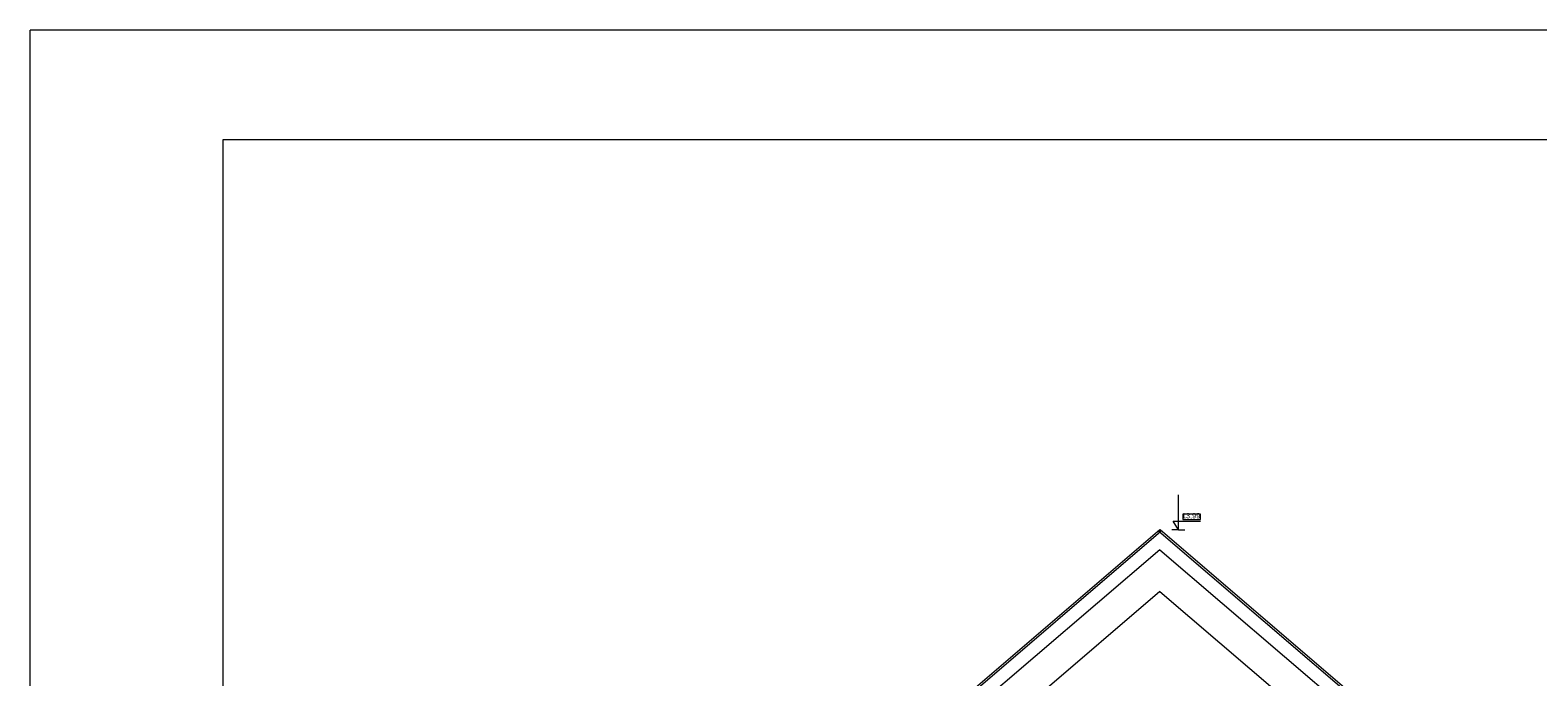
# Model space of a CAD drawing. Header units: millimetres. Extents: x 204754 to 499005, y -178579 to -103222.
# Tile 162 of 178: x 339367 to 365206, y -127090 to -116008. Entities that reach past the tile are written whole.
import ezdxf

# ---------------------------------------------------------------- set-up
doc = ezdxf.new("R2010")
doc.units = ezdxf.units.MM
doc.header["$MEASUREMENT"] = 0
doc.layers.get('0').update_dxf_attribs({"color": 252, "lineweight": 5})
for name, color, linetype, lineweight in [('Nowe_! Tabelka_Nr_pióra__19', 252, 'Continuous', 5), ('Nowe_220-A Ściany_Nr_pióra__27', 252, 'Continuous', 5), ('Nowe_299-A Wymiary Opisy_Nr_pióra__7', 252, 'Continuous', 5), ('Nowe_810-G Ogólne_Nr_pióra__120', 252, 'Continuous', 5), ('Nowe_820-G Rysunki Obrazki_Nr_pióra__7', 252, 'Continuous', 5), ('Nowe_Nowe_220(1)-A Ściany zewnętrzne_Nr_pióra__7', 252, 'Continuous', 5)]:
    doc.layers.add(name, color=color, linetype=linetype, lineweight=lineweight)
doc.styles.add('GENERATED_STYLE_4', font='arial.ttf')

# ---------------------------------------------------------------- blocks, each defined once
blk = doc.blocks.new('podkład 20251118')
at = {"color": 252, "lineweight": 5}
for p, q in [((359427, -124302), (359120, -124302)), ((359120, -124302), (359120, -124392)), ((359120, -124392), (359427, -124392)), ((359427, -124392), (359427, -124302))]:
    blk.add_line(p, q, dxfattribs=at)
at = {"layer": 'Nowe_! Tabelka_Nr_pióra__19', "color": 252, "linetype": 'Continuous', "lineweight": 5}
for p in [(381367, -116008), (339367, -145708)]:
    blk.add_line(p, (339367, -116008), dxfattribs=at)
at = {"layer": 'Nowe_220-A Ściany_Nr_pióra__27', "color": 252, "linetype": 'Continuous', "lineweight": 5}
for p, q in [((358727, -124572), (352203, -130154)), ((352223, -130177), (358747, -124595)), ((358731, -124572), (358711, -124595)), ((358711, -124595), (365328, -130257)), ((358747, -124595), (358727, -124572)), ((365348, -130234), (358731, -124572))]:
    blk.add_line(p, q, dxfattribs=at)
at = {"layer": 'Nowe_299-A Wymiary Opisy_Nr_pióra__7', "color": 252, "linetype": 'Continuous', "lineweight": 5}
for p, q in [((359045, -124572), (359045, -123972)), ((359045, -124572), (358958, -124422)), ((358958, -124422), (359045, -124422)), ((359045, -124422), (359427, -124422)), ((359045, -124572), (358932, -124572)), ((359045, -124572), (359157, -124572))]:
    blk.add_line(p, q, dxfattribs=at)
at = {"layer": 'Nowe_810-G Ogólne_Nr_pióra__120', "color": 252, "linetype": 'Continuous', "lineweight": 5}
for q in [(356676, -127388), (360782, -127387)]:
    blk.add_line((358729, -125625), q, dxfattribs=at)
at = {"layer": 'Nowe_820-G Rysunki Obrazki_Nr_pióra__7', "color": 252, "linetype": 'Continuous', "lineweight": 5}
for p, q in [((380867, -117888), (342669, -117888)), ((342669, -117888), (342669, -143827))]:
    blk.add_line(p, q, dxfattribs=at)
at = {"layer": 'Nowe_Nowe_220(1)-A Ściany zewnętrzne_Nr_pióra__7', "color": 252, "linetype": 'Continuous', "lineweight": 5}
for q in [(352223, -130477), (365206, -130452)]:
    blk.add_line((358729, -124911), q, dxfattribs=at)
at = {"layer": 'Nowe_299-A Wymiary Opisy_Nr_pióra__7', "color": 252, "lineweight": 5, "style": 'GENERATED_STYLE_4'}
blk.add_text('13,99', height=90, dxfattribs=at).set_placement((359106, -124374))

msp = doc.modelspace()

# ---------------------------------------------------------------- block references
msp.add_blockref('podkład 20251118', (0, 0))

doc.saveas('drawing.dxf')
